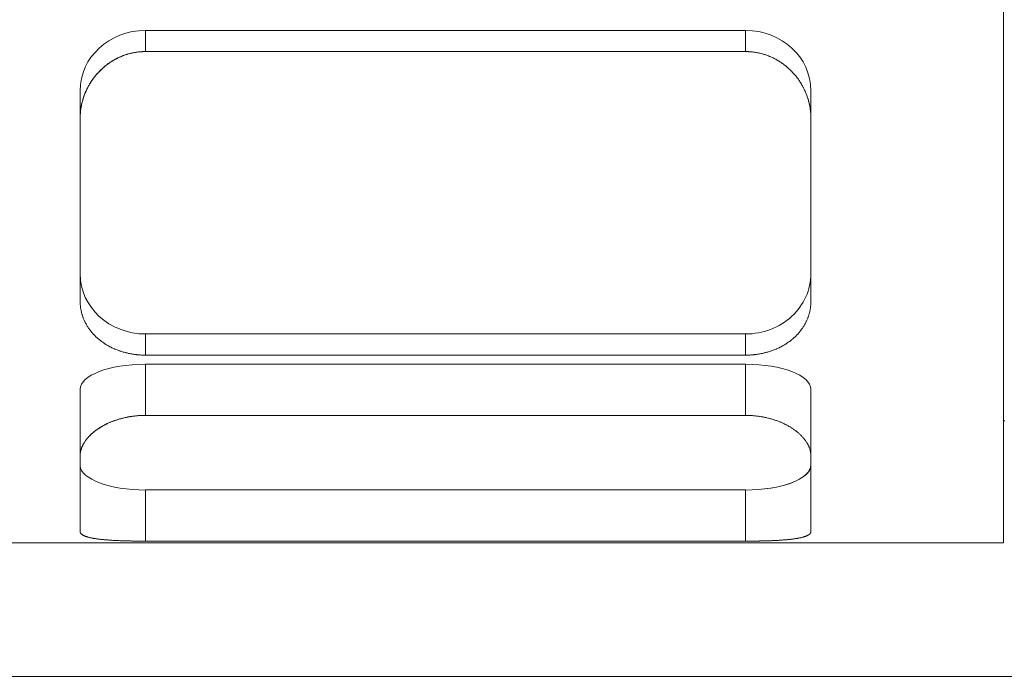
# Model space of a CAD drawing. Header units: millimetres. Extents: x 1985 to 3728, y -346 to 214.
# Tile 11 of 17: x 3593 to 3607, y 59 to 68. Entities that reach past the tile are written whole.
import ezdxf

# ---------------------------------------------------------------- set-up
doc = ezdxf.new("R2010")
doc.units = ezdxf.units.MM
doc.linetypes.add('CENTER', pattern=[50.8, 31.75, -6.35, 6.35, -6.35])
doc.layers.add('图层2', color=3, linetype='CENTER', lineweight=13)
doc.layers.add('图层7', color=4, linetype='Continuous', lineweight=13)

msp = doc.modelspace()

# ---------------------------------------------------------------- linework, layer by layer
at = {"layer": '图层2'}
msp.add_line((3031.171, 58.714), (3673.071, 58.714), dxfattribs=at)
at = {"layer": '图层7'}
for p, q in [((3606.613, 75.814), (3606.613, 60.614)), ((3602.942, 67.909), (3594.399, 67.909)), ((3594.399, 67.608), (3594.399, 67.909)), ((3602.942, 67.608), (3602.942, 67.909)), ((3602.942, 67.608), (3594.399, 67.608)), ((3593.471, 66.659), (3593.471, 67.051)), ((3603.871, 66.659), (3603.871, 67.051)), ((3593.471, 66.659), (3593.471, 64.054)), ((3603.871, 64.054), (3603.871, 66.659)), ((3594.399, 63.588), (3602.942, 63.588)), ((3594.399, 63.287), (3594.399, 63.588)), ((3602.942, 63.287), (3602.942, 63.588)), ((3594.399, 63.287), (3602.942, 63.287)), ((3602.942, 63.157), (3594.399, 63.157)), ((3594.399, 62.428), (3594.399, 63.157)), ((3602.942, 62.428), (3602.942, 63.157)), ((3593.471, 61.854), (3593.471, 62.801)), ((3603.871, 61.854), (3603.871, 62.801)), ((3602.942, 62.428), (3594.399, 62.428)), ((3606.613, 62.35), (3606.633, 62.35)), ((3593.471, 61.854), (3593.471, 60.775)), ((3603.871, 60.775), (3603.871, 61.854)), ((3594.399, 61.367), (3602.942, 61.367)), ((3594.399, 60.639), (3594.399, 61.367)), ((3602.942, 60.639), (3602.942, 61.367)), ((3580.613, 60.614), (3606.613, 60.614)), ((3594.399, 60.639), (3602.942, 60.639))]:
    msp.add_line(p, q, dxfattribs=at)
for points in [[(3594.399, 67.608), (3594.393, 67.608), (3594.38, 67.607), (3594.366, 67.607), (3594.36, 67.607), (3594.353, 67.606), (3594.34, 67.606), (3594.326, 67.605), (3594.313, 67.603), (3594.299, 67.602), (3594.286, 67.6), (3594.279, 67.599), (3594.272, 67.598), (3594.259, 67.596), (3594.245, 67.594), (3594.232, 67.592), (3594.218, 67.589), (3594.205, 67.586), (3594.198, 67.585), (3594.191, 67.583), (3594.178, 67.58), (3594.165, 67.576), (3594.158, 67.574), (3594.151, 67.572), (3594.138, 67.568), (3594.125, 67.564), (3594.118, 67.562), (3594.112, 67.56), (3594.098, 67.555), (3594.085, 67.55), (3594.072, 67.545), (3594.059, 67.54), (3594.047, 67.535), (3594.04, 67.532), (3594.034, 67.529), (3594.021, 67.523), (3594.008, 67.517), (3593.996, 67.511), (3593.984, 67.505), (3593.971, 67.498), (3593.965, 67.495), (3593.959, 67.492), (3593.947, 67.485), (3593.935, 67.478), (3593.923, 67.471), (3593.912, 67.463), (3593.9, 67.456), (3593.894, 67.452), (3593.889, 67.448), (3593.877, 67.44), (3593.866, 67.432), (3593.855, 67.424), (3593.844, 67.416), (3593.833, 67.407), (3593.828, 67.403), (3593.823, 67.399), (3593.812, 67.39), (3593.802, 67.381), (3593.792, 67.372), (3593.782, 67.363), (3593.773, 67.354), (3593.768, 67.35), (3593.763, 67.345), (3593.754, 67.336), (3593.744, 67.326), (3593.74, 67.322), (3593.735, 67.317), (3593.726, 67.307), (3593.717, 67.297), (3593.713, 67.293), (3593.708, 67.287), (3593.7, 67.277), (3593.691, 67.267), (3593.683, 67.257), (3593.674, 67.246), (3593.666, 67.235), (3593.662, 67.23), (3593.658, 67.224), (3593.65, 67.213), (3593.642, 67.202), (3593.634, 67.191), (3593.627, 67.179), (3593.619, 67.168), (3593.616, 67.162), (3593.612, 67.156), (3593.605, 67.144), (3593.598, 67.132), (3593.591, 67.12), (3593.585, 67.108), (3593.578, 67.096), (3593.575, 67.09), (3593.572, 67.084), (3593.566, 67.071), (3593.56, 67.059), (3593.554, 67.046), (3593.549, 67.034), (3593.543, 67.021), (3593.541, 67.014), (3593.538, 67.008), (3593.533, 66.995), (3593.528, 66.982), (3593.524, 66.969), (3593.519, 66.956), (3593.515, 66.943), (3593.513, 66.936), (3593.511, 66.93), (3593.507, 66.917), (3593.503, 66.903), (3593.502, 66.897), (3593.5, 66.89), (3593.497, 66.877), (3593.493, 66.864), (3593.492, 66.857), (3593.491, 66.85), (3593.488, 66.837), (3593.485, 66.824), (3593.483, 66.81), (3593.481, 66.797), (3593.479, 66.784), (3593.478, 66.777), (3593.477, 66.77), (3593.476, 66.757), (3593.475, 66.744), (3593.474, 66.731), (3593.473, 66.718), (3593.472, 66.705), (3593.472, 66.698), (3593.471, 66.691), (3593.471, 66.678), (3593.471, 66.666), (3593.471, 66.659)], [(3594.04, 67.532), (3594.047, 67.535), (3594.062, 67.541), (3594.076, 67.547), (3594.084, 67.55)], [(3594.084, 67.55), (3594.093, 67.553), (3594.112, 67.56), (3594.131, 67.566), (3594.141, 67.569)], [(3594.141, 67.569), (3594.148, 67.571), (3594.164, 67.576), (3594.18, 67.58), (3594.187, 67.582)], [(3594.187, 67.582), (3594.198, 67.584), (3594.218, 67.589), (3594.239, 67.593), (3594.249, 67.595)], [(3594.249, 67.595), (3594.267, 67.598), (3594.302, 67.602), (3594.337, 67.605), (3594.355, 67.606)], [(3594.355, 67.606), (3594.362, 67.607), (3594.377, 67.607), (3594.392, 67.608), (3594.399, 67.608)], [(3602.942, 67.608), (3602.949, 67.608), (3602.962, 67.607), (3602.975, 67.607), (3602.982, 67.607), (3602.989, 67.606), (3603.002, 67.606), (3603.015, 67.605), (3603.029, 67.603), (3603.042, 67.602), (3603.056, 67.6), (3603.062, 67.599), (3603.069, 67.598), (3603.083, 67.596), (3603.096, 67.594), (3603.11, 67.592), (3603.123, 67.589), (3603.137, 67.586), (3603.143, 67.585), (3603.15, 67.583), (3603.163, 67.58), (3603.177, 67.576), (3603.184, 67.574), (3603.19, 67.572), (3603.204, 67.568), (3603.217, 67.564), (3603.223, 67.562), (3603.23, 67.56), (3603.243, 67.555), (3603.256, 67.55), (3603.269, 67.545), (3603.282, 67.54), (3603.295, 67.535), (3603.301, 67.532), (3603.308, 67.529), (3603.32, 67.523), (3603.333, 67.517), (3603.346, 67.511), (3603.358, 67.505), (3603.37, 67.498), (3603.376, 67.495), (3603.382, 67.492), (3603.394, 67.485), (3603.406, 67.478), (3603.418, 67.471), (3603.43, 67.463), (3603.442, 67.456), (3603.447, 67.452), (3603.453, 67.448), (3603.464, 67.44), (3603.475, 67.432), (3603.486, 67.424), (3603.497, 67.416), (3603.508, 67.407), (3603.513, 67.403), (3603.519, 67.399), (3603.529, 67.39), (3603.539, 67.381), (3603.549, 67.372), (3603.559, 67.363), (3603.569, 67.354), (3603.574, 67.35), (3603.579, 67.345), (3603.588, 67.336), (3603.597, 67.326), (3603.602, 67.322), (3603.606, 67.317), (3603.615, 67.307), (3603.624, 67.297), (3603.629, 67.293), (3603.633, 67.287), (3603.642, 67.277), (3603.65, 67.267), (3603.659, 67.257), (3603.667, 67.246), (3603.676, 67.235), (3603.68, 67.23), (3603.684, 67.224), (3603.692, 67.213), (3603.699, 67.202), (3603.707, 67.191), (3603.715, 67.179), (3603.722, 67.168), (3603.726, 67.162), (3603.729, 67.156), (3603.737, 67.144), (3603.743, 67.132), (3603.75, 67.12), (3603.757, 67.108), (3603.763, 67.096), (3603.766, 67.09), (3603.77, 67.084), (3603.776, 67.071), (3603.782, 67.059), (3603.787, 67.046), (3603.793, 67.034), (3603.798, 67.021), (3603.801, 67.014), (3603.803, 67.008), (3603.808, 66.995), (3603.813, 66.982), (3603.818, 66.969), (3603.822, 66.956), (3603.827, 66.943), (3603.829, 66.936), (3603.831, 66.93), (3603.835, 66.917), (3603.838, 66.903), (3603.84, 66.897), (3603.842, 66.89), (3603.845, 66.877), (3603.848, 66.864), (3603.849, 66.857), (3603.851, 66.85), (3603.854, 66.837), (3603.856, 66.824), (3603.858, 66.81), (3603.86, 66.797), (3603.862, 66.784), (3603.863, 66.777), (3603.864, 66.77), (3603.866, 66.757), (3603.867, 66.744), (3603.868, 66.731), (3603.869, 66.718), (3603.87, 66.705), (3603.87, 66.698), (3603.87, 66.691), (3603.871, 66.678), (3603.871, 66.666), (3603.871, 66.659)], [(3603.871, 66.659), (3603.871, 66.666), (3603.871, 66.678), (3603.87, 66.691), (3603.87, 66.698), (3603.87, 66.705), (3603.869, 66.718), (3603.868, 66.731), (3603.867, 66.744), (3603.866, 66.757), (3603.864, 66.77), (3603.863, 66.777), (3603.862, 66.784), (3603.86, 66.797), (3603.858, 66.81), (3603.856, 66.824), (3603.854, 66.837), (3603.851, 66.85), (3603.849, 66.857), (3603.848, 66.864), (3603.845, 66.877), (3603.842, 66.89), (3603.84, 66.897), (3603.838, 66.903), (3603.835, 66.917), (3603.831, 66.93), (3603.829, 66.936), (3603.827, 66.943), (3603.822, 66.956), (3603.818, 66.969), (3603.813, 66.982), (3603.808, 66.995), (3603.803, 67.008), (3603.801, 67.014), (3603.798, 67.021), (3603.793, 67.034), (3603.787, 67.046), (3603.782, 67.059), (3603.776, 67.071), (3603.77, 67.084), (3603.766, 67.09), (3603.763, 67.096), (3603.757, 67.108), (3603.75, 67.12), (3603.743, 67.132), (3603.737, 67.144), (3603.729, 67.156), (3603.726, 67.162), (3603.722, 67.168), (3603.715, 67.179), (3603.707, 67.191), (3603.699, 67.202), (3603.692, 67.213), (3603.684, 67.224), (3603.68, 67.23), (3603.676, 67.235), (3603.667, 67.246), (3603.659, 67.257), (3603.65, 67.267), (3603.642, 67.277), (3603.633, 67.287), (3603.629, 67.293), (3603.624, 67.297), (3603.615, 67.307), (3603.606, 67.317), (3603.602, 67.322), (3603.597, 67.326), (3603.588, 67.336), (3603.579, 67.345), (3603.574, 67.35), (3603.569, 67.354), (3603.559, 67.363), (3603.549, 67.372), (3603.539, 67.381), (3603.529, 67.39), (3603.519, 67.399), (3603.513, 67.403), (3603.508, 67.407), (3603.497, 67.416), (3603.486, 67.424), (3603.475, 67.432), (3603.464, 67.44), (3603.453, 67.448), (3603.447, 67.452), (3603.442, 67.456), (3603.43, 67.463), (3603.418, 67.471), (3603.406, 67.478), (3603.394, 67.485), (3603.382, 67.492), (3603.376, 67.495), (3603.37, 67.498), (3603.358, 67.505), (3603.346, 67.511), (3603.333, 67.517), (3603.32, 67.523), (3603.308, 67.529), (3603.301, 67.532), (3603.295, 67.535), (3603.282, 67.54), (3603.269, 67.545), (3603.256, 67.55), (3603.243, 67.555), (3603.23, 67.56), (3603.223, 67.562), (3603.217, 67.564), (3603.204, 67.568), (3603.19, 67.572), (3603.184, 67.574), (3603.177, 67.576), (3603.163, 67.58), (3603.15, 67.583), (3603.143, 67.585), (3603.137, 67.586), (3603.123, 67.589), (3603.11, 67.592), (3603.096, 67.594), (3603.083, 67.596), (3603.069, 67.598), (3603.062, 67.599), (3603.056, 67.6), (3603.042, 67.602), (3603.029, 67.603), (3603.015, 67.605), (3603.002, 67.606), (3602.989, 67.606), (3602.982, 67.607), (3602.975, 67.607), (3602.962, 67.607), (3602.949, 67.608), (3602.942, 67.608)], [(3593.681, 67.254), (3593.685, 67.26), (3593.695, 67.272), (3593.705, 67.283), (3593.71, 67.289), (3593.714, 67.294), (3593.725, 67.305), (3593.735, 67.316), (3593.745, 67.327), (3593.755, 67.338), (3593.766, 67.348), (3593.771, 67.353), (3593.777, 67.358), (3593.788, 67.368), (3593.799, 67.378), (3593.811, 67.388), (3593.822, 67.398), (3593.834, 67.408), (3593.84, 67.412), (3593.846, 67.417), (3593.858, 67.426), (3593.871, 67.436), (3593.877, 67.44)], [(3593.877, 67.44), (3593.886, 67.446), (3593.904, 67.458), (3593.922, 67.469), (3593.931, 67.475)], [(3593.931, 67.475), (3593.94, 67.481), (3593.959, 67.492), (3593.978, 67.502), (3593.988, 67.507)], [(3593.988, 67.507), (3593.997, 67.512), (3594.014, 67.52), (3594.031, 67.528), (3594.04, 67.532)], [(3593.559, 67.057), (3593.562, 67.063), (3593.568, 67.075), (3593.573, 67.086), (3593.576, 67.092), (3593.579, 67.098), (3593.585, 67.109), (3593.591, 67.121), (3593.598, 67.132), (3593.604, 67.143), (3593.611, 67.154), (3593.614, 67.16), (3593.618, 67.165), (3593.625, 67.176), (3593.632, 67.187), (3593.639, 67.198), (3593.646, 67.208), (3593.654, 67.219), (3593.657, 67.224), (3593.661, 67.229), (3593.669, 67.239), (3593.677, 67.249), (3593.681, 67.254)], [(3593.48, 66.792), (3593.481, 66.798), (3593.483, 66.811), (3593.485, 66.823), (3593.486, 66.829), (3593.488, 66.836), (3593.49, 66.848), (3593.493, 66.861), (3593.496, 66.873), (3593.499, 66.886), (3593.502, 66.898), (3593.504, 66.904), (3593.505, 66.911), (3593.509, 66.923), (3593.513, 66.935), (3593.516, 66.948), (3593.52, 66.96), (3593.525, 66.972), (3593.527, 66.978), (3593.529, 66.984), (3593.534, 66.997), (3593.538, 67.009), (3593.541, 67.015)], [(3593.541, 67.015), (3593.544, 67.022), (3593.55, 67.036), (3593.556, 67.05), (3593.559, 67.057)], [(3593.471, 66.681), (3593.472, 66.699), (3593.474, 66.736), (3593.478, 66.773), (3593.48, 66.792)], [(3593.471, 66.659), (3593.471, 66.663), (3593.471, 66.67), (3593.471, 66.677), (3593.471, 66.681)], [(3594.399, 63.287), (3594.393, 63.287), (3594.38, 63.287), (3594.366, 63.287), (3594.36, 63.287), (3594.353, 63.288), (3594.34, 63.288), (3594.326, 63.289), (3594.313, 63.29), (3594.299, 63.291), (3594.286, 63.292), (3594.279, 63.293), (3594.272, 63.294), (3594.259, 63.295), (3594.245, 63.297), (3594.232, 63.299), (3594.218, 63.301), (3594.205, 63.303), (3594.198, 63.304), (3594.191, 63.306), (3594.178, 63.308), (3594.165, 63.311), (3594.158, 63.312), (3594.151, 63.314), (3594.138, 63.317), (3594.125, 63.32), (3594.118, 63.322), (3594.112, 63.323), (3594.098, 63.327), (3594.085, 63.331), (3594.072, 63.334), (3594.059, 63.338), (3594.047, 63.343), (3594.04, 63.345), (3594.034, 63.347), (3594.021, 63.351), (3594.008, 63.356), (3593.996, 63.361), (3593.984, 63.366), (3593.971, 63.371), (3593.965, 63.373), (3593.959, 63.376), (3593.947, 63.381), (3593.935, 63.387), (3593.923, 63.392), (3593.912, 63.398), (3593.9, 63.404), (3593.894, 63.407), (3593.889, 63.41), (3593.877, 63.416), (3593.866, 63.422), (3593.855, 63.429), (3593.844, 63.435), (3593.833, 63.442), (3593.828, 63.445), (3593.823, 63.448), (3593.812, 63.455), (3593.802, 63.462), (3593.792, 63.469), (3593.782, 63.476), (3593.773, 63.483), (3593.768, 63.487), (3593.763, 63.49), (3593.754, 63.498), (3593.744, 63.505), (3593.74, 63.509), (3593.735, 63.513), (3593.726, 63.52), (3593.717, 63.528), (3593.713, 63.532), (3593.708, 63.536), (3593.7, 63.544), (3593.691, 63.552), (3593.683, 63.561), (3593.674, 63.569), (3593.666, 63.578), (3593.662, 63.582), (3593.658, 63.586), (3593.65, 63.595), (3593.642, 63.604), (3593.634, 63.613), (3593.627, 63.622), (3593.619, 63.632), (3593.616, 63.636), (3593.612, 63.641), (3593.605, 63.651), (3593.598, 63.66), (3593.591, 63.67), (3593.585, 63.68), (3593.578, 63.69), (3593.575, 63.695), (3593.572, 63.7), (3593.566, 63.71), (3593.56, 63.72), (3593.554, 63.73), (3593.549, 63.741), (3593.543, 63.751), (3593.541, 63.756), (3593.538, 63.762), (3593.533, 63.772), (3593.528, 63.783), (3593.524, 63.794), (3593.519, 63.804), (3593.515, 63.815), (3593.513, 63.821), (3593.511, 63.826), (3593.507, 63.837), (3593.503, 63.848), (3593.502, 63.854), (3593.5, 63.859), (3593.497, 63.87), (3593.493, 63.881), (3593.492, 63.887), (3593.491, 63.892), (3593.488, 63.903), (3593.485, 63.915), (3593.483, 63.926), (3593.481, 63.937), (3593.479, 63.948), (3593.478, 63.954), (3593.477, 63.959), (3593.476, 63.971), (3593.475, 63.982), (3593.474, 63.993), (3593.473, 64.004), (3593.472, 64.015), (3593.472, 64.021), (3593.471, 64.026), (3593.471, 64.037), (3593.471, 64.048), (3593.471, 64.054)], [(3593.471, 64.054), (3593.471, 64.048), (3593.471, 64.037), (3593.471, 64.026), (3593.472, 64.021), (3593.472, 64.015), (3593.473, 64.004), (3593.474, 63.993), (3593.475, 63.982), (3593.476, 63.971), (3593.477, 63.959), (3593.478, 63.954), (3593.479, 63.948), (3593.481, 63.937), (3593.483, 63.926), (3593.485, 63.915), (3593.488, 63.903), (3593.491, 63.892), (3593.492, 63.887), (3593.493, 63.881), (3593.497, 63.87), (3593.5, 63.859), (3593.502, 63.854), (3593.503, 63.848), (3593.507, 63.837), (3593.511, 63.826), (3593.513, 63.821), (3593.515, 63.815), (3593.519, 63.804), (3593.524, 63.794), (3593.528, 63.783), (3593.533, 63.772), (3593.538, 63.762), (3593.541, 63.756), (3593.543, 63.751), (3593.549, 63.741), (3593.554, 63.73), (3593.56, 63.72), (3593.566, 63.71), (3593.572, 63.7), (3593.575, 63.695), (3593.578, 63.69), (3593.585, 63.68), (3593.591, 63.67), (3593.598, 63.66), (3593.605, 63.651), (3593.612, 63.641), (3593.616, 63.636), (3593.619, 63.632), (3593.627, 63.622), (3593.634, 63.613), (3593.642, 63.604), (3593.65, 63.595), (3593.658, 63.586), (3593.662, 63.582), (3593.666, 63.578), (3593.674, 63.569), (3593.683, 63.561), (3593.691, 63.552), (3593.7, 63.544), (3593.708, 63.536), (3593.713, 63.532), (3593.717, 63.528), (3593.726, 63.52), (3593.735, 63.513), (3593.74, 63.509), (3593.744, 63.505), (3593.754, 63.498), (3593.763, 63.49), (3593.768, 63.487), (3593.773, 63.483), (3593.782, 63.476), (3593.792, 63.469), (3593.802, 63.462), (3593.812, 63.455), (3593.823, 63.448), (3593.828, 63.445), (3593.833, 63.442), (3593.844, 63.435), (3593.855, 63.429), (3593.866, 63.422), (3593.877, 63.416), (3593.889, 63.41), (3593.894, 63.407), (3593.9, 63.404), (3593.912, 63.398), (3593.923, 63.392), (3593.935, 63.387), (3593.947, 63.381), (3593.959, 63.376), (3593.965, 63.373), (3593.971, 63.371), (3593.984, 63.366), (3593.996, 63.361), (3594.008, 63.356), (3594.021, 63.351), (3594.034, 63.347), (3594.04, 63.345), (3594.047, 63.343), (3594.059, 63.338), (3594.072, 63.334), (3594.085, 63.331), (3594.098, 63.327), (3594.112, 63.323), (3594.118, 63.322), (3594.125, 63.32), (3594.138, 63.317), (3594.151, 63.314), (3594.158, 63.312), (3594.165, 63.311), (3594.178, 63.308), (3594.191, 63.306), (3594.198, 63.304), (3594.205, 63.303), (3594.218, 63.301), (3594.232, 63.299), (3594.245, 63.297), (3594.259, 63.295), (3594.272, 63.294), (3594.279, 63.293), (3594.286, 63.292), (3594.299, 63.291), (3594.313, 63.29), (3594.326, 63.289), (3594.34, 63.288), (3594.353, 63.288), (3594.36, 63.287), (3594.366, 63.287), (3594.38, 63.287), (3594.393, 63.287), (3594.399, 63.287)], [(3603.871, 64.054), (3603.871, 64.048), (3603.871, 64.037), (3603.87, 64.026), (3603.87, 64.021), (3603.87, 64.015), (3603.869, 64.004), (3603.868, 63.993), (3603.867, 63.982), (3603.866, 63.971), (3603.864, 63.959), (3603.863, 63.954), (3603.862, 63.948), (3603.86, 63.937), (3603.858, 63.926), (3603.856, 63.915), (3603.854, 63.903), (3603.851, 63.892), (3603.849, 63.887), (3603.848, 63.881), (3603.845, 63.87), (3603.842, 63.859), (3603.84, 63.854), (3603.838, 63.848), (3603.835, 63.837), (3603.831, 63.826), (3603.829, 63.821), (3603.827, 63.815), (3603.822, 63.804), (3603.818, 63.794), (3603.813, 63.783), (3603.808, 63.772), (3603.803, 63.762), (3603.801, 63.756), (3603.798, 63.751), (3603.793, 63.741), (3603.787, 63.73), (3603.782, 63.72), (3603.776, 63.71), (3603.77, 63.7), (3603.766, 63.695), (3603.763, 63.69), (3603.757, 63.68), (3603.75, 63.67), (3603.743, 63.66), (3603.737, 63.651), (3603.729, 63.641), (3603.726, 63.636), (3603.722, 63.632), (3603.715, 63.622), (3603.707, 63.613), (3603.699, 63.604), (3603.692, 63.595), (3603.684, 63.586), (3603.68, 63.582), (3603.676, 63.578), (3603.667, 63.569), (3603.659, 63.561), (3603.65, 63.552), (3603.642, 63.544), (3603.633, 63.536), (3603.629, 63.532), (3603.624, 63.528), (3603.615, 63.52), (3603.606, 63.513), (3603.602, 63.509), (3603.597, 63.505), (3603.588, 63.498), (3603.579, 63.49), (3603.574, 63.487), (3603.569, 63.483), (3603.559, 63.476), (3603.549, 63.469), (3603.539, 63.462), (3603.529, 63.455), (3603.519, 63.448), (3603.513, 63.445), (3603.508, 63.442), (3603.497, 63.435), (3603.486, 63.429), (3603.475, 63.422), (3603.464, 63.416), (3603.453, 63.41), (3603.447, 63.407), (3603.442, 63.404), (3603.43, 63.398), (3603.418, 63.392), (3603.406, 63.387), (3603.394, 63.381), (3603.382, 63.376), (3603.376, 63.373), (3603.37, 63.371), (3603.358, 63.366), (3603.346, 63.361), (3603.333, 63.356), (3603.32, 63.351), (3603.308, 63.347), (3603.301, 63.345), (3603.295, 63.343), (3603.282, 63.338), (3603.269, 63.334), (3603.256, 63.331), (3603.243, 63.327), (3603.23, 63.323), (3603.223, 63.322), (3603.217, 63.32), (3603.204, 63.317), (3603.19, 63.314), (3603.184, 63.312), (3603.177, 63.311), (3603.163, 63.308), (3603.15, 63.306), (3603.143, 63.304), (3603.137, 63.303), (3603.123, 63.301), (3603.11, 63.299), (3603.096, 63.297), (3603.083, 63.295), (3603.069, 63.294), (3603.062, 63.293), (3603.056, 63.292), (3603.042, 63.291), (3603.029, 63.29), (3603.015, 63.289), (3603.002, 63.288), (3602.989, 63.288), (3602.982, 63.287), (3602.975, 63.287), (3602.962, 63.287), (3602.949, 63.287), (3602.942, 63.287)], [(3602.942, 63.287), (3602.949, 63.287), (3602.962, 63.287), (3602.975, 63.287), (3602.982, 63.287), (3602.989, 63.288), (3603.002, 63.288), (3603.015, 63.289), (3603.029, 63.29), (3603.042, 63.291), (3603.056, 63.292), (3603.062, 63.293), (3603.069, 63.294), (3603.083, 63.295), (3603.096, 63.297), (3603.11, 63.299), (3603.123, 63.301), (3603.137, 63.303), (3603.143, 63.304), (3603.15, 63.306), (3603.163, 63.308), (3603.177, 63.311), (3603.184, 63.312), (3603.19, 63.314), (3603.204, 63.317), (3603.217, 63.32), (3603.223, 63.322), (3603.23, 63.323), (3603.243, 63.327), (3603.256, 63.331), (3603.269, 63.334), (3603.282, 63.338), (3603.295, 63.343), (3603.301, 63.345), (3603.308, 63.347), (3603.32, 63.351), (3603.333, 63.356), (3603.346, 63.361), (3603.358, 63.366), (3603.37, 63.371), (3603.376, 63.373), (3603.382, 63.376), (3603.394, 63.381), (3603.406, 63.387), (3603.418, 63.392), (3603.43, 63.398), (3603.442, 63.404), (3603.447, 63.407), (3603.453, 63.41), (3603.464, 63.416), (3603.475, 63.422), (3603.486, 63.429), (3603.497, 63.435), (3603.508, 63.442), (3603.513, 63.445), (3603.519, 63.448), (3603.529, 63.455), (3603.539, 63.462), (3603.549, 63.469), (3603.559, 63.476), (3603.569, 63.483), (3603.574, 63.487), (3603.579, 63.49), (3603.588, 63.498), (3603.597, 63.505), (3603.602, 63.509), (3603.606, 63.513), (3603.615, 63.52), (3603.624, 63.528), (3603.629, 63.532), (3603.633, 63.536), (3603.642, 63.544), (3603.65, 63.552), (3603.659, 63.561), (3603.667, 63.569), (3603.676, 63.578), (3603.68, 63.582), (3603.684, 63.586), (3603.692, 63.595), (3603.699, 63.604), (3603.707, 63.613), (3603.715, 63.622), (3603.722, 63.632), (3603.726, 63.636), (3603.729, 63.641), (3603.737, 63.651), (3603.743, 63.66), (3603.75, 63.67), (3603.757, 63.68), (3603.763, 63.69), (3603.766, 63.695), (3603.77, 63.7), (3603.776, 63.71), (3603.782, 63.72), (3603.787, 63.73), (3603.793, 63.741), (3603.798, 63.751), (3603.801, 63.756), (3603.803, 63.762), (3603.808, 63.772), (3603.813, 63.783), (3603.818, 63.794), (3603.822, 63.804), (3603.827, 63.815), (3603.829, 63.821), (3603.831, 63.826), (3603.835, 63.837), (3603.838, 63.848), (3603.84, 63.854), (3603.842, 63.859), (3603.845, 63.87), (3603.848, 63.881), (3603.849, 63.887), (3603.851, 63.892), (3603.854, 63.903), (3603.856, 63.915), (3603.858, 63.926), (3603.86, 63.937), (3603.862, 63.948), (3603.863, 63.954), (3603.864, 63.959), (3603.866, 63.971), (3603.867, 63.982), (3603.868, 63.993), (3603.869, 64.004), (3603.87, 64.015), (3603.87, 64.021), (3603.87, 64.026), (3603.871, 64.037), (3603.871, 64.048), (3603.871, 64.054)], [(3594.399, 62.428), (3594.393, 62.428), (3594.38, 62.428), (3594.366, 62.428), (3594.36, 62.428), (3594.353, 62.428), (3594.34, 62.427), (3594.326, 62.427), (3594.313, 62.426), (3594.299, 62.425), (3594.286, 62.424), (3594.279, 62.423), (3594.272, 62.423), (3594.259, 62.421), (3594.245, 62.42), (3594.232, 62.418), (3594.218, 62.416), (3594.205, 62.414), (3594.198, 62.413), (3594.191, 62.412), (3594.178, 62.41), (3594.165, 62.408), (3594.158, 62.407), (3594.151, 62.406), (3594.138, 62.403), (3594.125, 62.4), (3594.118, 62.399), (3594.112, 62.397), (3594.098, 62.395), (3594.085, 62.391), (3594.072, 62.388), (3594.059, 62.385), (3594.047, 62.381), (3594.04, 62.38), (3594.034, 62.378), (3594.021, 62.374), (3594.008, 62.37), (3593.996, 62.366), (3593.984, 62.362), (3593.971, 62.358), (3593.965, 62.356), (3593.959, 62.354), (3593.947, 62.349), (3593.935, 62.345), (3593.923, 62.34), (3593.912, 62.335), (3593.9, 62.331), (3593.894, 62.328), (3593.889, 62.326), (3593.877, 62.321), (3593.866, 62.316), (3593.855, 62.311), (3593.844, 62.305), (3593.833, 62.3), (3593.828, 62.297), (3593.823, 62.295), (3593.812, 62.289), (3593.802, 62.284), (3593.792, 62.278), (3593.782, 62.272), (3593.773, 62.267), (3593.768, 62.264), (3593.763, 62.261), (3593.754, 62.255), (3593.744, 62.249), (3593.74, 62.246), (3593.735, 62.243), (3593.726, 62.237), (3593.717, 62.231), (3593.713, 62.228), (3593.708, 62.225), (3593.7, 62.219), (3593.691, 62.212), (3593.683, 62.206), (3593.674, 62.199), (3593.666, 62.193), (3593.662, 62.189), (3593.658, 62.186), (3593.65, 62.179), (3593.642, 62.173), (3593.634, 62.166), (3593.627, 62.159), (3593.619, 62.152), (3593.616, 62.148), (3593.612, 62.144), (3593.605, 62.137), (3593.598, 62.13), (3593.591, 62.123), (3593.585, 62.115), (3593.578, 62.108), (3593.575, 62.104), (3593.572, 62.101), (3593.566, 62.093), (3593.56, 62.086), (3593.554, 62.078), (3593.549, 62.071), (3593.543, 62.063), (3593.541, 62.059), (3593.538, 62.055), (3593.533, 62.048), (3593.528, 62.04), (3593.524, 62.033), (3593.519, 62.025), (3593.515, 62.017), (3593.513, 62.013), (3593.511, 62.009), (3593.507, 62.002), (3593.503, 61.994), (3593.502, 61.99), (3593.5, 61.986), (3593.497, 61.979), (3593.493, 61.971), (3593.492, 61.967), (3593.491, 61.963), (3593.488, 61.955), (3593.485, 61.948), (3593.483, 61.94), (3593.481, 61.932), (3593.479, 61.925), (3593.478, 61.921), (3593.477, 61.917), (3593.476, 61.91), (3593.475, 61.902), (3593.474, 61.895), (3593.473, 61.887), (3593.472, 61.88), (3593.472, 61.876), (3593.471, 61.873), (3593.471, 61.865), (3593.471, 61.858), (3593.471, 61.854)], [(3593.931, 62.343), (3593.94, 62.347), (3593.958, 62.353), (3593.977, 62.36), (3593.987, 62.363)], [(3593.987, 62.363), (3593.996, 62.366), (3594.014, 62.372), (3594.033, 62.378), (3594.043, 62.38)], [(3594.043, 62.38), (3594.049, 62.382), (3594.063, 62.386), (3594.077, 62.389), (3594.084, 62.391)], [(3594.084, 62.391), (3594.084, 62.391), (3594.085, 62.391), (3594.085, 62.391), (3594.086, 62.391)], [(3594.086, 62.391), (3594.095, 62.394), (3594.114, 62.398), (3594.133, 62.402), (3594.143, 62.404)], [(3594.143, 62.404), (3594.15, 62.405), (3594.165, 62.408), (3594.18, 62.411), (3594.187, 62.412)], [(3594.187, 62.412), (3594.197, 62.413), (3594.218, 62.416), (3594.239, 62.419), (3594.249, 62.42)], [(3594.249, 62.42), (3594.257, 62.421), (3594.272, 62.423), (3594.288, 62.424), (3594.295, 62.425)], [(3594.295, 62.425), (3594.305, 62.425), (3594.325, 62.426), (3594.345, 62.427), (3594.355, 62.428)], [(3594.355, 62.428), (3594.362, 62.428), (3594.377, 62.428), (3594.392, 62.428), (3594.399, 62.428)], [(3594.399, 62.428), (3594.399, 62.428), (3594.399, 62.428), (3594.399, 62.428), (3594.399, 62.428)], [(3602.942, 62.428), (3602.949, 62.428), (3602.962, 62.428), (3602.975, 62.428), (3602.982, 62.428), (3602.989, 62.428), (3603.002, 62.427), (3603.015, 62.427), (3603.029, 62.426), (3603.042, 62.425), (3603.056, 62.424), (3603.062, 62.423), (3603.069, 62.423), (3603.083, 62.421), (3603.096, 62.42), (3603.11, 62.418), (3603.123, 62.416), (3603.137, 62.415), (3603.143, 62.414), (3603.15, 62.412), (3603.163, 62.41), (3603.177, 62.408), (3603.183, 62.407), (3603.19, 62.406), (3603.203, 62.403), (3603.217, 62.4), (3603.223, 62.399), (3603.23, 62.398), (3603.243, 62.395), (3603.256, 62.391), (3603.269, 62.388), (3603.282, 62.385), (3603.295, 62.381), (3603.301, 62.38), (3603.308, 62.378), (3603.32, 62.374), (3603.333, 62.37), (3603.345, 62.366), (3603.358, 62.362), (3603.37, 62.358), (3603.376, 62.356), (3603.382, 62.354), (3603.394, 62.349), (3603.406, 62.345), (3603.418, 62.34), (3603.43, 62.336), (3603.441, 62.331), (3603.447, 62.328), (3603.453, 62.326), (3603.464, 62.321), (3603.475, 62.316), (3603.486, 62.311), (3603.497, 62.305), (3603.508, 62.3), (3603.513, 62.297), (3603.519, 62.295), (3603.529, 62.289), (3603.539, 62.284), (3603.549, 62.278), (3603.559, 62.272), (3603.569, 62.267), (3603.574, 62.264), (3603.579, 62.261), (3603.588, 62.255), (3603.597, 62.249), (3603.602, 62.246), (3603.606, 62.243), (3603.615, 62.237), (3603.624, 62.231), (3603.629, 62.228), (3603.633, 62.225), (3603.642, 62.219), (3603.65, 62.213), (3603.659, 62.206), (3603.667, 62.2), (3603.675, 62.193), (3603.679, 62.19), (3603.684, 62.186), (3603.692, 62.179), (3603.699, 62.173), (3603.707, 62.166), (3603.715, 62.159), (3603.722, 62.152), (3603.726, 62.148), (3603.729, 62.145), (3603.736, 62.137), (3603.743, 62.13), (3603.75, 62.123), (3603.757, 62.116), (3603.763, 62.108), (3603.766, 62.105), (3603.769, 62.101), (3603.776, 62.093), (3603.782, 62.086), (3603.787, 62.078), (3603.793, 62.071), (3603.798, 62.063), (3603.801, 62.059), (3603.803, 62.056), (3603.808, 62.048), (3603.813, 62.04), (3603.818, 62.033), (3603.822, 62.025), (3603.827, 62.017), (3603.829, 62.013), (3603.831, 62.009), (3603.835, 62.002), (3603.838, 61.994), (3603.84, 61.99), (3603.842, 61.986), (3603.845, 61.979), (3603.848, 61.971), (3603.849, 61.967), (3603.851, 61.963), (3603.854, 61.955), (3603.856, 61.948), (3603.858, 61.94), (3603.86, 61.932), (3603.862, 61.925), (3603.863, 61.921), (3603.864, 61.917), (3603.866, 61.91), (3603.867, 61.902), (3603.868, 61.895), (3603.869, 61.887), (3603.87, 61.88), (3603.87, 61.876), (3603.87, 61.873), (3603.871, 61.865), (3603.871, 61.858), (3603.871, 61.854)], [(3603.871, 61.854), (3603.871, 61.858), (3603.871, 61.865), (3603.87, 61.873), (3603.87, 61.876), (3603.87, 61.88), (3603.869, 61.887), (3603.868, 61.895), (3603.867, 61.902), (3603.866, 61.91), (3603.864, 61.917), (3603.863, 61.921), (3603.862, 61.925), (3603.86, 61.932), (3603.858, 61.94), (3603.856, 61.948), (3603.854, 61.955), (3603.851, 61.963), (3603.849, 61.967), (3603.848, 61.971), (3603.845, 61.979), (3603.842, 61.986), (3603.84, 61.99), (3603.838, 61.994), (3603.835, 62.002), (3603.831, 62.009), (3603.829, 62.013), (3603.827, 62.017), (3603.822, 62.025), (3603.818, 62.033), (3603.813, 62.04), (3603.808, 62.048), (3603.803, 62.055), (3603.801, 62.059), (3603.798, 62.063), (3603.793, 62.071), (3603.787, 62.078), (3603.782, 62.086), (3603.776, 62.093), (3603.77, 62.101), (3603.766, 62.104), (3603.763, 62.108), (3603.757, 62.115), (3603.75, 62.123), (3603.743, 62.13), (3603.737, 62.137), (3603.729, 62.144), (3603.726, 62.148), (3603.722, 62.152), (3603.715, 62.159), (3603.707, 62.166), (3603.699, 62.173), (3603.692, 62.179), (3603.684, 62.186), (3603.68, 62.189), (3603.676, 62.193), (3603.667, 62.199), (3603.659, 62.206), (3603.65, 62.212), (3603.642, 62.219), (3603.633, 62.225), (3603.629, 62.228), (3603.624, 62.231), (3603.615, 62.237), (3603.606, 62.243), (3603.602, 62.246), (3603.597, 62.249), (3603.588, 62.255), (3603.579, 62.261), (3603.574, 62.264), (3603.569, 62.267), (3603.559, 62.272), (3603.549, 62.278), (3603.539, 62.284), (3603.529, 62.289), (3603.519, 62.295), (3603.513, 62.297), (3603.508, 62.3), (3603.497, 62.305), (3603.486, 62.311), (3603.475, 62.316), (3603.464, 62.321), (3603.453, 62.326), (3603.447, 62.328), (3603.442, 62.331), (3603.43, 62.335), (3603.418, 62.34), (3603.406, 62.345), (3603.394, 62.349), (3603.382, 62.354), (3603.376, 62.356), (3603.37, 62.358), (3603.358, 62.362), (3603.346, 62.366), (3603.333, 62.37), (3603.32, 62.374), (3603.308, 62.378), (3603.301, 62.38), (3603.295, 62.381), (3603.282, 62.385), (3603.269, 62.388), (3603.256, 62.391), (3603.243, 62.395), (3603.23, 62.397), (3603.223, 62.399), (3603.217, 62.4), (3603.204, 62.403), (3603.19, 62.406), (3603.184, 62.407), (3603.177, 62.408), (3603.163, 62.41), (3603.15, 62.412), (3603.143, 62.413), (3603.137, 62.414), (3603.123, 62.416), (3603.11, 62.418), (3603.096, 62.42), (3603.083, 62.421), (3603.069, 62.423), (3603.062, 62.423), (3603.056, 62.424), (3603.042, 62.425), (3603.029, 62.426), (3603.015, 62.427), (3603.002, 62.427), (3602.989, 62.428), (3602.982, 62.428), (3602.975, 62.428), (3602.962, 62.428), (3602.949, 62.428), (3602.942, 62.428)], [(3593.681, 62.204), (3593.691, 62.212), (3593.711, 62.227), (3593.732, 62.241), (3593.743, 62.249)], [(3593.743, 62.249), (3593.753, 62.255), (3593.773, 62.267), (3593.794, 62.279), (3593.805, 62.285)], [(3593.805, 62.285), (3593.805, 62.285), (3593.806, 62.286), (3593.807, 62.286), (3593.807, 62.286)], [(3593.807, 62.286), (3593.821, 62.293), (3593.848, 62.307), (3593.877, 62.321), (3593.892, 62.327)], [(3593.892, 62.327), (3593.898, 62.33), (3593.911, 62.335), (3593.924, 62.341), (3593.931, 62.343)], [(3593.541, 62.059), (3593.543, 62.063), (3593.549, 62.072), (3593.555, 62.08), (3593.559, 62.084)], [(3593.559, 62.084), (3593.565, 62.093), (3593.58, 62.11), (3593.595, 62.127), (3593.603, 62.135)], [(3593.603, 62.135), (3593.615, 62.147), (3593.639, 62.17), (3593.665, 62.192), (3593.679, 62.203)], [(3593.679, 62.203), (3593.679, 62.203), (3593.68, 62.204), (3593.68, 62.204), (3593.681, 62.204)], [(3593.48, 61.929), (3593.482, 61.938), (3593.488, 61.956), (3593.495, 61.974), (3593.498, 61.983)], [(3593.498, 61.983), (3593.502, 61.991), (3593.509, 62.007), (3593.518, 62.023), (3593.523, 62.031)], [(3593.523, 62.031), (3593.525, 62.036), (3593.531, 62.045), (3593.537, 62.055), (3593.541, 62.059)], [(3593.541, 62.059), (3593.541, 62.059), (3593.541, 62.059), (3593.541, 62.059), (3593.541, 62.059)], [(3593.471, 61.854), (3593.471, 61.866), (3593.473, 61.891), (3593.477, 61.916), (3593.48, 61.929)], [(3594.399, 60.639), (3594.393, 60.639), (3594.38, 60.639), (3594.366, 60.639), (3594.36, 60.639), (3594.353, 60.639), (3594.34, 60.639), (3594.326, 60.639), (3594.313, 60.639), (3594.299, 60.639), (3594.286, 60.639), (3594.279, 60.639), (3594.272, 60.639), (3594.259, 60.64), (3594.245, 60.64), (3594.232, 60.64), (3594.218, 60.64), (3594.205, 60.64), (3594.198, 60.641), (3594.191, 60.641), (3594.178, 60.641), (3594.165, 60.641), (3594.158, 60.641), (3594.151, 60.642), (3594.138, 60.642), (3594.125, 60.642), (3594.118, 60.642), (3594.112, 60.643), (3594.098, 60.643), (3594.085, 60.644), (3594.072, 60.644), (3594.059, 60.644), (3594.047, 60.645), (3594.04, 60.645), (3594.034, 60.645), (3594.021, 60.646), (3594.008, 60.646), (3593.996, 60.647), (3593.984, 60.648), (3593.971, 60.648), (3593.965, 60.649), (3593.959, 60.649), (3593.947, 60.65), (3593.935, 60.65), (3593.923, 60.651), (3593.912, 60.652), (3593.9, 60.652), (3593.894, 60.653), (3593.889, 60.653), (3593.877, 60.654), (3593.866, 60.655), (3593.855, 60.656), (3593.844, 60.657), (3593.833, 60.657), (3593.828, 60.658), (3593.823, 60.658), (3593.812, 60.659), (3593.802, 60.66), (3593.792, 60.661), (3593.782, 60.662), (3593.773, 60.663), (3593.768, 60.664), (3593.763, 60.664), (3593.754, 60.665), (3593.744, 60.666), (3593.74, 60.667), (3593.735, 60.668), (3593.726, 60.669), (3593.717, 60.67), (3593.713, 60.671), (3593.708, 60.671), (3593.7, 60.672), (3593.691, 60.674), (3593.683, 60.675), (3593.674, 60.676), (3593.666, 60.678), (3593.662, 60.678), (3593.658, 60.679), (3593.65, 60.681), (3593.642, 60.682), (3593.634, 60.684), (3593.627, 60.685), (3593.619, 60.687), (3593.616, 60.688), (3593.612, 60.688), (3593.605, 60.69), (3593.598, 60.692), (3593.591, 60.694), (3593.585, 60.695), (3593.578, 60.697), (3593.575, 60.698), (3593.572, 60.699), (3593.566, 60.701), (3593.56, 60.703), (3593.554, 60.705), (3593.549, 60.707), (3593.543, 60.709), (3593.541, 60.71), (3593.538, 60.711), (3593.533, 60.713), (3593.528, 60.715), (3593.524, 60.717), (3593.519, 60.719), (3593.515, 60.722), (3593.513, 60.723), (3593.511, 60.724), (3593.507, 60.726), (3593.503, 60.728), (3593.502, 60.73), (3593.5, 60.731), (3593.497, 60.733), (3593.493, 60.735), (3593.492, 60.737), (3593.491, 60.738), (3593.488, 60.74), (3593.485, 60.743), (3593.483, 60.745), (3593.481, 60.748), (3593.479, 60.75), (3593.478, 60.752), (3593.477, 60.753), (3593.476, 60.755), (3593.475, 60.758), (3593.474, 60.761), (3593.473, 60.763), (3593.472, 60.766), (3593.472, 60.767), (3593.471, 60.769), (3593.471, 60.771), (3593.471, 60.774), (3593.471, 60.775)], [(3593.471, 60.775), (3593.471, 60.774), (3593.471, 60.771), (3593.471, 60.769), (3593.472, 60.767), (3593.472, 60.766), (3593.473, 60.763), (3593.474, 60.761), (3593.475, 60.758), (3593.476, 60.755), (3593.477, 60.753), (3593.478, 60.752), (3593.479, 60.75), (3593.481, 60.748), (3593.483, 60.745), (3593.485, 60.743), (3593.488, 60.74), (3593.491, 60.738), (3593.492, 60.737), (3593.493, 60.735), (3593.497, 60.733), (3593.5, 60.731), (3593.502, 60.73), (3593.503, 60.728), (3593.507, 60.726), (3593.511, 60.724), (3593.513, 60.723), (3593.515, 60.722), (3593.519, 60.719), (3593.524, 60.717), (3593.528, 60.715), (3593.533, 60.713), (3593.538, 60.711), (3593.541, 60.71), (3593.543, 60.709), (3593.549, 60.707), (3593.554, 60.705), (3593.56, 60.703), (3593.566, 60.701), (3593.572, 60.699), (3593.575, 60.698), (3593.578, 60.697), (3593.585, 60.695), (3593.591, 60.694), (3593.598, 60.692), (3593.605, 60.69), (3593.612, 60.688), (3593.616, 60.688), (3593.619, 60.687), (3593.627, 60.685), (3593.634, 60.684), (3593.642, 60.682), (3593.65, 60.681), (3593.658, 60.679), (3593.662, 60.678), (3593.666, 60.678), (3593.674, 60.676), (3593.683, 60.675), (3593.691, 60.674), (3593.7, 60.672), (3593.708, 60.671), (3593.713, 60.671), (3593.717, 60.67), (3593.726, 60.669), (3593.735, 60.668), (3593.74, 60.667), (3593.744, 60.666), (3593.754, 60.665), (3593.763, 60.664), (3593.768, 60.664), (3593.773, 60.663), (3593.782, 60.662), (3593.792, 60.661), (3593.802, 60.66), (3593.812, 60.659), (3593.823, 60.658), (3593.828, 60.658), (3593.833, 60.657), (3593.844, 60.657), (3593.855, 60.656), (3593.866, 60.655), (3593.877, 60.654), (3593.889, 60.653), (3593.894, 60.653), (3593.9, 60.652), (3593.912, 60.652), (3593.923, 60.651), (3593.935, 60.65), (3593.947, 60.65), (3593.959, 60.649), (3593.965, 60.649), (3593.971, 60.648), (3593.984, 60.648), (3593.996, 60.647), (3594.008, 60.646), (3594.021, 60.646), (3594.034, 60.645), (3594.04, 60.645), (3594.047, 60.645), (3594.059, 60.644), (3594.072, 60.644), (3594.085, 60.644), (3594.098, 60.643), (3594.112, 60.643), (3594.118, 60.642), (3594.125, 60.642), (3594.138, 60.642), (3594.151, 60.642), (3594.158, 60.641), (3594.165, 60.641), (3594.178, 60.641), (3594.191, 60.641), (3594.198, 60.641), (3594.205, 60.64), (3594.218, 60.64), (3594.232, 60.64), (3594.245, 60.64), (3594.259, 60.64), (3594.272, 60.639), (3594.279, 60.639), (3594.286, 60.639), (3594.299, 60.639), (3594.313, 60.639), (3594.326, 60.639), (3594.34, 60.639), (3594.353, 60.639), (3594.36, 60.639), (3594.366, 60.639), (3594.38, 60.639), (3594.393, 60.639), (3594.399, 60.639)], [(3603.871, 60.775), (3603.871, 60.774), (3603.871, 60.771), (3603.87, 60.769), (3603.87, 60.767), (3603.87, 60.766), (3603.869, 60.763), (3603.868, 60.761), (3603.867, 60.758), (3603.866, 60.755), (3603.864, 60.753), (3603.863, 60.752), (3603.862, 60.75), (3603.86, 60.748), (3603.858, 60.745), (3603.856, 60.743), (3603.854, 60.74), (3603.851, 60.738), (3603.849, 60.737), (3603.848, 60.735), (3603.845, 60.733), (3603.842, 60.731), (3603.84, 60.73), (3603.838, 60.728), (3603.835, 60.726), (3603.831, 60.724), (3603.829, 60.723), (3603.827, 60.722), (3603.822, 60.719), (3603.818, 60.717), (3603.813, 60.715), (3603.808, 60.713), (3603.803, 60.711), (3603.801, 60.71), (3603.798, 60.709), (3603.793, 60.707), (3603.787, 60.705), (3603.782, 60.703), (3603.776, 60.701), (3603.769, 60.699), (3603.766, 60.698), (3603.763, 60.697), (3603.757, 60.695), (3603.75, 60.694), (3603.743, 60.692), (3603.736, 60.69), (3603.729, 60.688), (3603.726, 60.688), (3603.722, 60.687), (3603.715, 60.685), (3603.707, 60.684), (3603.699, 60.682), (3603.692, 60.681), (3603.684, 60.679), (3603.679, 60.678), (3603.675, 60.678), (3603.667, 60.676), (3603.659, 60.675), (3603.65, 60.674), (3603.642, 60.672), (3603.633, 60.671), (3603.629, 60.671), (3603.624, 60.67), (3603.615, 60.669), (3603.606, 60.668), (3603.602, 60.667), (3603.597, 60.666), (3603.588, 60.665), (3603.579, 60.664), (3603.574, 60.664), (3603.569, 60.663), (3603.559, 60.662), (3603.549, 60.661), (3603.539, 60.66), (3603.529, 60.659), (3603.519, 60.658), (3603.513, 60.658), (3603.508, 60.657), (3603.497, 60.657), (3603.486, 60.656), (3603.475, 60.655), (3603.464, 60.654), (3603.453, 60.653), (3603.447, 60.653), (3603.441, 60.652), (3603.43, 60.652), (3603.418, 60.651), (3603.406, 60.65), (3603.394, 60.65), (3603.382, 60.649), (3603.376, 60.649), (3603.37, 60.648), (3603.358, 60.648), (3603.345, 60.647), (3603.333, 60.646), (3603.32, 60.646), (3603.308, 60.645), (3603.301, 60.645), (3603.295, 60.645), (3603.282, 60.644), (3603.269, 60.644), (3603.256, 60.644), (3603.243, 60.643), (3603.23, 60.643), (3603.223, 60.642), (3603.217, 60.642), (3603.203, 60.642), (3603.19, 60.642), (3603.183, 60.641), (3603.177, 60.641), (3603.163, 60.641), (3603.15, 60.641), (3603.143, 60.641), (3603.137, 60.64), (3603.123, 60.64), (3603.11, 60.64), (3603.096, 60.64), (3603.083, 60.64), (3603.069, 60.639), (3603.062, 60.639), (3603.056, 60.639), (3603.042, 60.639), (3603.029, 60.639), (3603.015, 60.639), (3603.002, 60.639), (3602.989, 60.639), (3602.982, 60.639), (3602.975, 60.639), (3602.962, 60.639), (3602.949, 60.639), (3602.942, 60.639)], [(3602.942, 60.639), (3602.949, 60.639), (3602.962, 60.639), (3602.975, 60.639), (3602.982, 60.639), (3602.989, 60.639), (3603.002, 60.639), (3603.015, 60.639), (3603.029, 60.639), (3603.042, 60.639), (3603.056, 60.639), (3603.062, 60.639), (3603.069, 60.639), (3603.083, 60.64), (3603.096, 60.64), (3603.11, 60.64), (3603.123, 60.64), (3603.137, 60.64), (3603.143, 60.641), (3603.15, 60.641), (3603.163, 60.641), (3603.177, 60.641), (3603.184, 60.641), (3603.19, 60.642), (3603.204, 60.642), (3603.217, 60.642), (3603.223, 60.642), (3603.23, 60.643), (3603.243, 60.643), (3603.256, 60.644), (3603.269, 60.644), (3603.282, 60.644), (3603.295, 60.645), (3603.301, 60.645), (3603.308, 60.645), (3603.32, 60.646), (3603.333, 60.646), (3603.346, 60.647), (3603.358, 60.648), (3603.37, 60.648), (3603.376, 60.649), (3603.382, 60.649), (3603.394, 60.65), (3603.406, 60.65), (3603.418, 60.651), (3603.43, 60.652), (3603.442, 60.652), (3603.447, 60.653), (3603.453, 60.653), (3603.464, 60.654), (3603.475, 60.655), (3603.486, 60.656), (3603.497, 60.657), (3603.508, 60.657), (3603.513, 60.658), (3603.519, 60.658), (3603.529, 60.659), (3603.539, 60.66), (3603.549, 60.661), (3603.559, 60.662), (3603.569, 60.663), (3603.574, 60.664), (3603.579, 60.664), (3603.588, 60.665), (3603.597, 60.666), (3603.602, 60.667), (3603.606, 60.668), (3603.615, 60.669), (3603.624, 60.67), (3603.629, 60.671), (3603.633, 60.671), (3603.642, 60.672), (3603.65, 60.674), (3603.659, 60.675), (3603.667, 60.676), (3603.676, 60.678), (3603.68, 60.678), (3603.684, 60.679), (3603.692, 60.681), (3603.699, 60.682), (3603.707, 60.684), (3603.715, 60.685), (3603.722, 60.687), (3603.726, 60.688), (3603.729, 60.688), (3603.737, 60.69), (3603.743, 60.692), (3603.75, 60.694), (3603.757, 60.695), (3603.763, 60.697), (3603.766, 60.698), (3603.77, 60.699), (3603.776, 60.701), (3603.782, 60.703), (3603.787, 60.705), (3603.793, 60.707), (3603.798, 60.709), (3603.801, 60.71), (3603.803, 60.711), (3603.808, 60.713), (3603.813, 60.715), (3603.818, 60.717), (3603.822, 60.719), (3603.827, 60.722), (3603.829, 60.723), (3603.831, 60.724), (3603.835, 60.726), (3603.838, 60.728), (3603.84, 60.73), (3603.842, 60.731), (3603.845, 60.733), (3603.848, 60.735), (3603.849, 60.737), (3603.851, 60.738), (3603.854, 60.74), (3603.856, 60.743), (3603.858, 60.745), (3603.86, 60.748), (3603.862, 60.75), (3603.863, 60.752), (3603.864, 60.753), (3603.866, 60.755), (3603.867, 60.758), (3603.868, 60.761), (3603.869, 60.763), (3603.87, 60.766), (3603.87, 60.767), (3603.87, 60.769), (3603.871, 60.771), (3603.871, 60.774), (3603.871, 60.775)]]:
    msp.add_lwpolyline(points, dxfattribs=at)
for centre, ratio, start_param, end_param in [((3594.399, 67.051), 0.92388, 4.712389, 6.283185), ((3602.942, 67.051), 0.92388, 3.141593, 4.712389), ((3594.399, 64.446), 0.92388, 0, 0.004463), ((3594.399, 64.446), 0.92388, 0.004463, 1.570796), ((3602.942, 64.446), 0.92388, 1.570796, 3.141593), ((3594.399, 62.801), 0.382683, 4.712389, 6.283185), ((3602.942, 62.801), 0.382683, 3.141593, 4.712389), ((3594.399, 61.722), 0.382683, 0, 0.018573), ((3594.399, 61.722), 0.382683, 0.018574, 1.570796), ((3602.942, 61.722), 0.382683, 1.570796, 3.141593), ((3602.942, 61.722), 0.382683, 1.570796, 3.123019)]:
    msp.add_ellipse(centre, major_axis=(-0.929, 0), ratio=ratio, start_param=start_param, end_param=end_param, dxfattribs=at)

doc.saveas('drawing.dxf')
